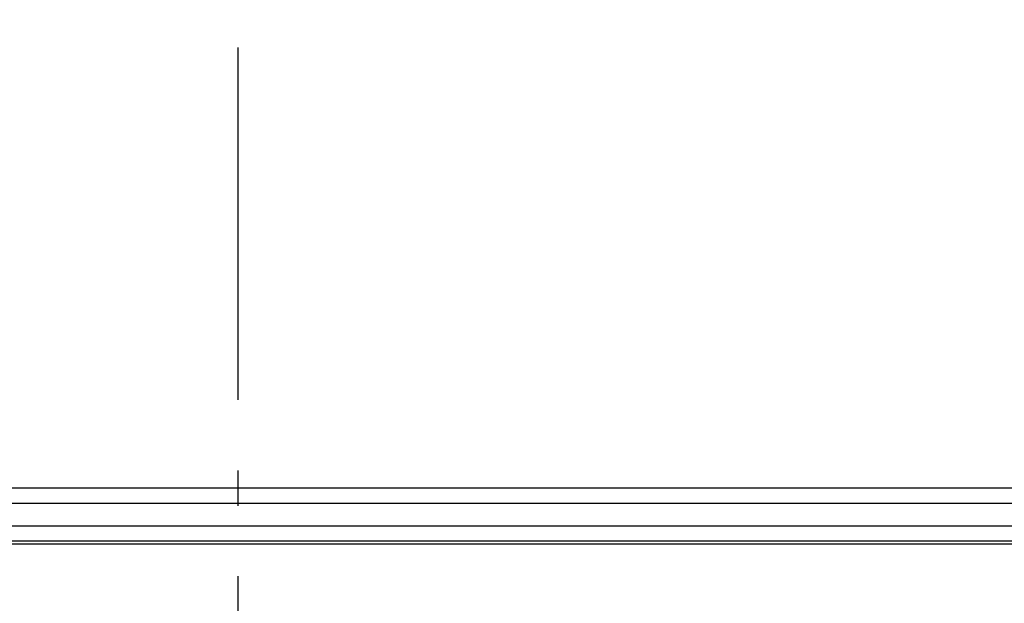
# Model space of a CAD drawing. Header units: millimetres. Extents: x -8544 to 51179, y -2070 to 23603.
# Tile 178 of 190: x 43502 to 44899, y 7062 to 7889. Entities that reach past the tile are written whole.
import ezdxf
from ezdxf.enums import TextEntityAlignment as Align

# ---------------------------------------------------------------- set-up
doc = ezdxf.new("R2010")
doc.units = ezdxf.units.MM
doc.header["$LTSCALE"] = 0.5
doc.header["$MEASUREMENT"] = 0
doc.linetypes.add('Akselinje', pattern=[1500, 1000, -200, 100, -200])
doc.linetypes.add('PLINE', pattern=[0])
doc.layers.add('265- Gesimser_ takrenner og nedløp(Nye konstruksjoner)', color=7, linetype='Continuous')
doc.layers.add('82-- Modullinjer', color=7, linetype='Continuous')
doc.styles.add('GENERATED_STYLE_1', font='arial.ttf')

# ---------------------------------------------------------------- blocks, each defined once
blk = doc.blocks.new('Standard grid marker[15]', base_point=(43811.9, 12550))
at = {"layer": '82-- Modullinjer', "linetype": 'Akselinje'}
blk.add_line((43811.9, 12350), (43811.9, 1550), dxfattribs=at)
at = {"layer": '82-- Modullinjer', "style": 'GENERATED_STYLE_1'}
for tag, p in [('AC_MarkerText_1_0', (43811.9, 12887.5)), ('AC_MarkerText_1_1', (43811.9, 1187.5))]:
    blk.add_attdef(tag, text='', height=175, rotation=360, dxfattribs=at).set_placement(p, align=Align.TOP_CENTER)

msp = doc.modelspace()

# ---------------------------------------------------------------- linework, layer by layer
at = {"layer": '265- Gesimser_ takrenner og nedløp(Nye konstruksjoner)', "linetype": 'PLINE'}
for p, q in [((46160.9, 7224.9), (43190.9, 7224.9)), ((46052.9, 7203.3), (43082.9, 7203.3)), ((46052.9, 7170.8), (43082.9, 7170.8)), ((43062.3, 7150.2), (46032.3, 7150.2)), ((43064.1, 7145.9), (46034.1, 7145.9))]:
    msp.add_line(p, q, dxfattribs=at)

# ---------------------------------------------------------------- block references
at = {"layer": '82-- Modullinjer', "linetype": 'PLINE'}
msp.add_blockref('Standard grid marker[15]', (43811.9, 12550), dxfattribs=at)

doc.saveas('drawing.dxf')
